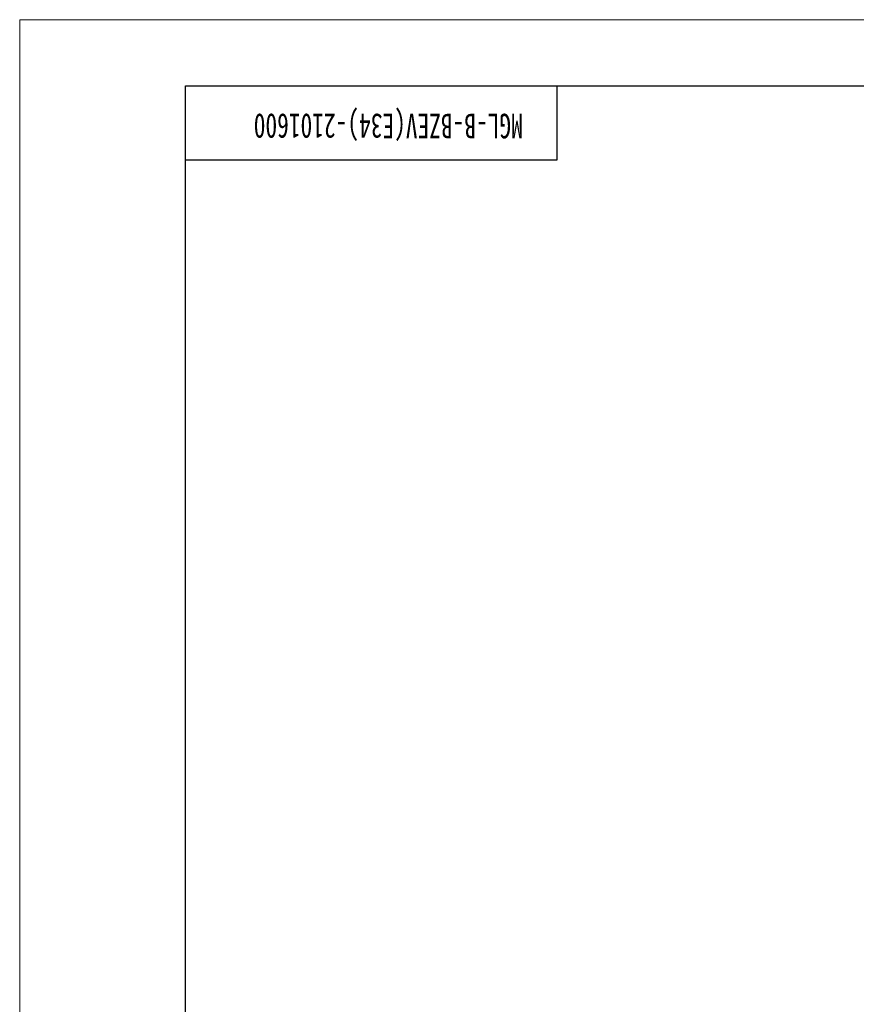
# Model space of a CAD drawing. Header units: millimetres. Extents: x 15229 to 19334, y -5668 to -4465.
# Tile 2 of 15: x 15229 to 15740, y -5067 to -4465. Entities that reach past the tile are written whole.
import ezdxf

# ---------------------------------------------------------------- set-up
doc = ezdxf.new("R2010")
doc.units = ezdxf.units.MM
doc.layers.add('图框', color=7, linetype='CONTINUOUS')
doc.styles.add('SLDTEXTSTYLE1', font='仿宋GB2312_0.shx', dxfattribs={"width": 0.7, "bigfont": 'bigfont'})

msp = doc.modelspace()

# ---------------------------------------------------------------- linework, layer by layer
at = {"layer": '图框', "linetype": 'Continuous', "lineweight": 18}
for p, q in [((15229.45, -4465.27), (15229.45, -5668.12)), ((15229.45, -5668.12), (15229.45, -4465.27)), ((15229.45, -4465.27), (16930.45, -4465.27))]:
    msp.add_line(p, q, dxfattribs=at)
at = {"layer": '图框'}
for p, q in [((15330.7, -5627.62), (15330.7, -4505.77)), ((15330.7, -4505.77), (16889.95, -4505.77))]:
    msp.add_line(p, q, dxfattribs=at)
msp.add_lwpolyline([(15330.7, -4505.77), (15557.5, -4505.77), (15557.5, -4551.13), (15330.7, -4551.13), (15330.7, -4505.77)], dxfattribs=at)

# ---------------------------------------------------------------- texts
at = {"layer": '图框', "insert": (15454.51, -4537.75), "char_height": 15, "attachment_point": 2, "rotation": 180, "style": 'SLDTEXTSTYLE1'}
msp.add_mtext('MGL-B-BZEV(E34)-2101600', dxfattribs=at)

doc.saveas('drawing.dxf')
